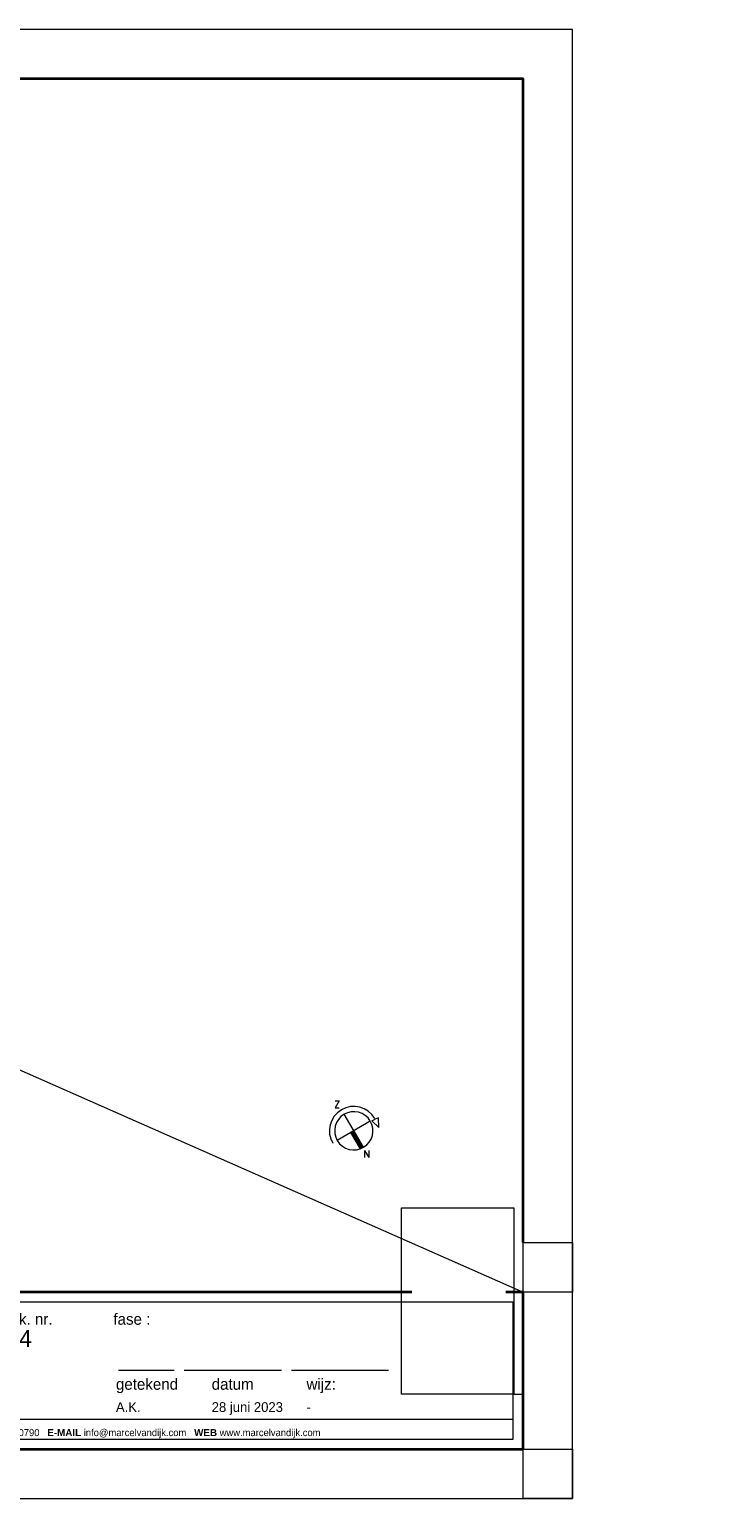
# Model space of a CAD drawing. Header units: millimetres. Extents: x 0 to 10560344, y -63228 to 177747.
# Tile 107 of 126: x 204356 to 232478, y -23315 to 36085. Entities that reach past the tile are written whole.
import ezdxf

# ---------------------------------------------------------------- set-up
doc = ezdxf.new("R2010")
doc.units = ezdxf.units.MM
doc.layers.add('00-hulplijnen', color=2, linetype='Continuous', plot=False)
for name, color, linetype, lineweight in [('005', 9, 'Continuous', 5), ('008', 8, 'Continuous', 9), ('013', 220, 'Continuous', 13), ('035', 82, 'Continuous', 35), ('hatch013', 201, 'Continuous', 13), ('text008', 8, 'Continuous', 9), ('text018', 1, 'Continuous', 20)]:
    doc.layers.add(name, color=color, linetype=linetype, lineweight=lineweight)
doc.layers.add('AL22----_BINNENWAND', color=7, linetype='Continuous')
doc.layers.add('xx HIDDEN', color=30, linetype='Continuous', lineweight=0, plot=False)
doc.layers.add('xxhiddenxx', color=40, linetype='Continuous', lineweight=0, plot=False)
doc.styles.add('00_50', font='swiss.ttf', dxfattribs={"height": 80})
doc.styles.add('02_50', font='swiss.ttf', dxfattribs={"height": 140})
doc.styles.add('Century 2 teksten', font='GOTHIC.TTF', dxfattribs={"height": 2})
doc.styles.add('mvd', font='GOTHIC.TTF')
doc.styles.get("Standard").update_dxf_attribs({"font": 'simplex.shx'})
picture_1 = doc.add_image_def('image1.jpg', size_in_pixel=(564, 937))

# ---------------------------------------------------------------- blocks, each defined once
blk = doc.blocks.new('kader MvD A3')
at = {"layer": '008', "transparency": 33554687}
for p, q in [((-71.37, 16.12), (-82.74, 16.12)), ((-49.45, 16.12), (-69.31, 16.12)), ((-27.53, 16.12), (-47.4, 16.12))]:
    blk.add_line(p, q, dxfattribs=at)
at = {"layer": '035', "transparency": 33554687}
blk.add_line((-228.91, 0), (-228.91, 31.97), dxfattribs=at)
for points in [[(-228.69, 0), (-228.69, 0), (0, 0), (0, 32.15), (-3.5, 32.15)], [(-22.76, 32.15), (-228.69, 32.15)]]:
    blk.add_lwpolyline(points, dxfattribs=at)
at = {"layer": 'xx HIDDEN'}
blk.add_lwpolyline([(-1.9, 11.25), (0, 11.25)], dxfattribs=at)
at = {"layer": 'xxhiddenxx', "transparency": 33554687}
for p, q in [((-2.05, 30.1), (-226.64, 30.1)), ((-2.05, 2.05), (-2.05, 30.1)), ((-226.86, 29.91), (-226.86, 1.87)), ((-226.64, 6.16), (-2.05, 6.16)), ((-226.64, 2.05), (-2.05, 2.05))]:
    blk.add_line(p, q, dxfattribs=at)
at = {"layer": 'text008', "transparency": 33554687, "char_height": 2.31, "attachment_point": 1, "style": 'mvd'}
for s, insert in [('opdrachtgever :', (-224.28, 27.68)), ('project :', (-172.63, 27.87)), ('projectnr.', (-126.76, 27.78)), ('tek. nr.', (-105.7, 27.78)), ('fase :', (-83.81, 27.78)), ('schaal', (-126.68, 17.98)), ('getekend', (-83.29, 14.47)), ('datum', (-63.7, 14.47)), ('wijz:', (-44.3, 14.47))]:
    blk.add_mtext(s, dxfattribs=dict(at, insert=insert))
at = {"layer": 'text018', "transparency": 33554687, "insert": (-102.06, 3.17), "char_height": 1.43835, "attachment_point": 5, "style": 'mvd'}
blk.add_mtext('{\\fArial|b1|i0|c0|p34;ADRES} DEUTZSTRAAT 19, 2342 AC OEGSTGEEST   {\\fArial|b1|i0|c0|p34;TEL} 071 5120790   {\\fArial|b1|i0|c0|p34;E-MAIL} info@marcelvandijk.com   {\\fArial|b1|i0|c0|p34;WEB} www.marcelvandijk.com', dxfattribs=at)
at = {"layer": 'text018', "style": 'Century 2 teksten'}
for tag, p, height in [('OMSCHRIJVING_ETIKET', (-228.91, 34.1), 4), ('PROJECTNR:', (-126.76, 20.92), 3.5), ('TEKENINGNR:', (-105.7, 20.92), 3.5), ('OPDRACHTGEVER:', (-224.28, 20.82), 2), ('PROJECT:', (-172.63, 21.01), 2), ('FASE', (-83.81, 20.92), 3), ('ADRES_OPDRACHTGEVER:', (-224.28, 17.1), 2), ('ADRES_PROJECT:', (-172.63, 17.28), 2), ('POSTCODE_OPDRACHTGEVER:', (-224.28, 13.29), 2), ('POSTCODE_PROJECT:', (-172.63, 13.48), 2), ('SCHAAL:', (-126.68, 11.12), 2), ('GETEKEND', (-83.29, 7.61), 2), ('DATUM', (-63.7, 7.61), 2), ('WIJZIGINGSDATUM', (-44.3, 7.61), 2)]:
    blk.add_attdef(tag, p, '', height=height, dxfattribs=at)
at = {"layer": '005'}
image = blk.add_image(picture_1, insert=(-24.88, 11.25), size_in_units=(22.98, 38.17), dxfattribs=at)
image.dxf.flags = 7

msp = doc.modelspace()

# ---------------------------------------------------------------- hatches: boundary and pattern name
at = {"layer": 'hatch013'}
msp.add_hatch(color=7, dxfattribs=at).paths.add_polyline_path([(217460.4, -8444.6), (217339.5, -8516.2), (217727.9, -9171.8, 0.045627), (217855.3, -9111.3)])

# ---------------------------------------------------------------- linework, layer by layer
at = {"layer": '008', "color": 7}
for p, q in [((218127.1, -8049.7), (216793.7, -8839.5)), ((217855.3, -9111.3), (217065.5, -7777.9)), ((217727.9, -9171.8), (217339.5, -8516.2))]:
    msp.add_line(p, q, dxfattribs=at)
for points in [[(218473.5, -8307), (218194.7, -8035.2), (218324.7, -7976.7)], [(218473.5, -8307), (218454.8, -7918.1), (218324.7, -7976.7)]]:
    msp.add_lwpolyline(points, dxfattribs=at)
for radius, start, end in [(985.7, 30.640371, 210.640371), (774.9, 30.640371, 210.640371), (774.9, 210.640371, 30.640371)]:
    msp.add_arc((217460.4, -8444.6), radius, start, end, dxfattribs=at)
at = {"layer": '035'}
msp.add_lwpolyline([(224297.7, -12966.3), (224297.7, 34085.2), (144297.7, 34085.2), (144297.7, -21314.8), (177141.2, -21314.8)], dxfattribs=at)
at = {"layer": 'xx HIDDEN'}
for points in [[(142297.7, 36085.2), (142297.7, -23314.8), (226297.7, -23314.8), (226297.7, 36085.2)], [(224297.7, -12966.3), (226297.7, -12966.3), (226297.7, -14966.3), (224297.7, -14966.3)], [(224297.7, -21314.8), (226297.7, -21314.8), (226297.7, -23314.8), (224297.7, -23314.8)]]:
    msp.add_lwpolyline(points, close=True, dxfattribs=at)
msp.add_lwpolyline([(201144.2, -4738.3), (224297.7, -14966.3)], dxfattribs=at)

# ---------------------------------------------------------------- block references
at = {"layer": 'AL22----_BINNENWAND'}
ref = msp.add_blockref('kader MvD A3', (224297.7, -21314.8), dxfattribs=dict(at, xscale=197.456948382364, yscale=197.456948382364, zscale=197.456948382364))
ref.add_attrib('OPDRACHTGEVER:', 'SCOL', (180012.1, -17203), dxfattribs={"layer": 'text018', "height": 394.91, "style": 'Century 2 teksten'})
ref.add_attrib('ADRES_OPDRACHTGEVER:', 'Mariënpoelstraat 4', (180012.1, -17939.2), dxfattribs={"layer": 'text018', "height": 394.914, "style": 'Century 2 teksten'})
ref.add_attrib('POSTCODE_OPDRACHTGEVER:', '2334 CZ Leiden', (180012.1, -18689.9), dxfattribs={"layer": 'text018', "height": 394.914, "style": 'Century 2 teksten'})
ref.add_attrib('PROJECT:', 'Leidse Houtschool', (190211.1, -17166.5), dxfattribs={"layer": 'text018', "height": 394.914, "style": 'Century 2 teksten'})
ref.add_attrib('ADRES_PROJECT:', 'Adriaan Pauwstraat 1', (190211.1, -17902.6), dxfattribs={"layer": 'text018', "height": 394.914, "style": 'Century 2 teksten'})
ref.add_attrib('POSTCODE_PROJECT:', '2334 CE, Leiden', (190211.1, -18653.3), dxfattribs={"layer": 'text018', "height": 394.914, "style": 'Century 2 teksten'})
ref.add_attrib('PROJECTNR:', '8159', (199267.4, -17184.3), dxfattribs={"layer": 'text018', "height": 691.1, "style": 'Century 2 teksten'})
ref.add_attrib('TEKENINGNR:', '04', (203427, -17184.3), dxfattribs={"layer": 'text018', "height": 691.1, "style": 'Century 2 teksten'})
ref.add_attrib('GETEKEND', 'A.K.', (207850.9, -19811.3), dxfattribs={"layer": 'text018', "height": 394.91, "style": 'Century 2 teksten'})
ref.add_attrib('DATUM', '28 juni 2023', (211720.1, -19811.3), dxfattribs={"layer": 'text018', "height": 394.914, "style": 'Century 2 teksten'})
ref.add_attrib('WIJZIGINGSDATUM', '-', (215549.9, -19811.3), dxfattribs={"layer": 'text018', "height": 394.9, "style": 'Century 2 teksten'})
ref.add_attrib('SCHAAL:', '1:200', (199283.8, -19118.1), dxfattribs={"layer": 'text018', "height": 394.91, "style": 'Century 2 teksten'})
ref.add_attrib('OMSCHRIJVING_ETIKET', 'Brandveiligheidsvoorzieningen 2e verdieping', (179097.7, -14581.3), dxfattribs={"layer": 'text018', "height": 789.828, "style": 'Century 2 teksten'})

# ---------------------------------------------------------------- texts
at = {"layer": '00-hulplijnen', "attachment_point": 1}
for s, insert, char_height, width, style in [('\\pi1218.94402;Bestaande wanden, dragend', (120272.7, 17659), 140, 3706.629, '02_50'), ('\\pi1227.74425;70', (121431.1, 17272.5), 75, 1334.516, '00_50'), ('\\pi1176.16584;100', (121431.1, 16994.1), 75, 1334.516, '00_50'), ('\\pi1176.16584;120', (121431.1, 16708.2), 75, 1334.516, '00_50'), ('\\pi1169.5467;220', (121431.1, 16395.6), 75, 1334.516, '00_50'), ('\\pi1168.73203;330', (121431.1, 15532.9), 75, 1334.516, '00_50'), ('\\pi1169.5467;270', (121431.1, 15988), 75, 1334.516, '00_50'), ('\\pi1168.9357;440', (121431.1, 15026.5), 75, 1334.516, '00_50'), ('\\pi1588.38055;Bestaande wanden, licht', (120272.7, 14463.4), 140, 3706.629, '02_50'), ('\\pi1176.16584;100', (121431.1, 13815.9), 75, 1334.516, '00_50'), ('\\pi1227.74425;70', (121431.1, 14090.7), 75, 1334.516, '00_50'), ('\\pi1694.2597;Nieuwe binnenwanden, \\P\\pi1235.38666;HSB of metal stud (verbouw)', (120272.7, 12992.6), 140, 3706.629, '02_50'), ('\\pi1176.72592;115', (121431.1, 11960.3), 75, 1334.516, '00_50'), ('\\pi1227.74425;70', (121431.1, 12270.3), 75, 1334.516, '00_50'), ('\\pi1694.2597;Nieuwe binnenwanden, \\P\\pi1057.65414;cellenbeton/ gips (nieuwbouw)', (120272.7, 11516.9), 140, 3706.629, '02_50'), ('\\pi1176.16584;100', (121431.1, 10715.2), 75, 1334.516, '00_50'), ('\\pi1227.74425;70', (121431.1, 10966.1), 75, 1334.516, '00_50'), ('\\pi1176.16584;150', (121431.1, 10435.5), 75, 1334.516, '00_50'), ('\\pi1364.9318;Nieuwe buitenwanden, hsb', (120272.7, 9857.6), 140, 3706.629, '02_50'), ('\\pi1169.5467;220', (121431.1, 9457.4), 75, 1334.516, '00_50'), ('\\pi1169.5467;250', (121431.1, 9096.1), 75, 1334.516, '00_50'), ('\\pi1169.5467;270', (121431.1, 8726.9), 75, 1334.516, '00_50'), ('\\pi1176.16584;100', (121431.1, 7812.5), 75, 1334.516, '00_50'), ('\\pi1176.16584;100', (121431.1, 7055), 75, 1334.516, '00_50'), ('\\pi1176.16584;120', (121431.1, 6811.8), 75, 1334.516, '00_50'), ('\\pi1176.16584;150', (121431.1, 6519), 75, 1334.516, '00_50'), ('\\pi1176.16584;100', (121431.1, 5572.9), 75, 1334.516, '00_50'), ('\\pi1227.74425;70', (121431.1, 5829.3), 75, 1334.516, '00_50'), ('\\pi1176.16584;120', (121431.1, 5309.3), 75, 1334.516, '00_50'), ('\\pi1059.36493;Buitengevelisolatie/ dakisolatie', (120272.7, 4733.7), 140, 3706.629, '02_50'), ('\\pi1176.16584;150', (121431.1, 4313.5), 75, 1334.516, '00_50'), ('\\pi1356.47287;Gewapend beton/ dekvloer', (120272.7, 3522.1), 140, 3706.629, '02_50'), ('\\pi1226.16584;40', (121431.1, 3133.8), 75, 1334.516, '00_50'), ('\\pi1176.16584;150', (121431.1, 2488.6), 75, 1334.516, '00_50'), ('\\pi1227.03142;60', (121431.1, 2940.8), 75, 1334.516, '00_50'), ('\\pi1227.23509;80', (121431.1, 2737.9), 75, 1334.516, '00_50'), ('\\pi1169.5467;200', (121431.1, 2192.2), 75, 1334.516, '00_50'), ('\\pi1169.5467;250', (121431.1, 1847.5), 75, 1334.516, '00_50'), ('\\pi1168.73203;300', (121431.1, 1489.4), 75, 1334.516, '00_50'), ('\\pi1168.73203;350', (121431.1, 1103.1), 75, 1334.516, '00_50')]:
    msp.add_mtext(s, dxfattribs=dict(at, insert=insert, char_height=char_height, width=width, style=style))
at = {"layer": '013', "color": 7, "char_height": 281.1, "width": 2357.919, "attachment_point": 5}
for s, insert in [('Z', (216786.9, -7370.9)), ('N', (217979.6, -9384.6))]:
    msp.add_mtext(s, dxfattribs=dict(at, insert=insert))

doc.saveas('drawing.dxf')
